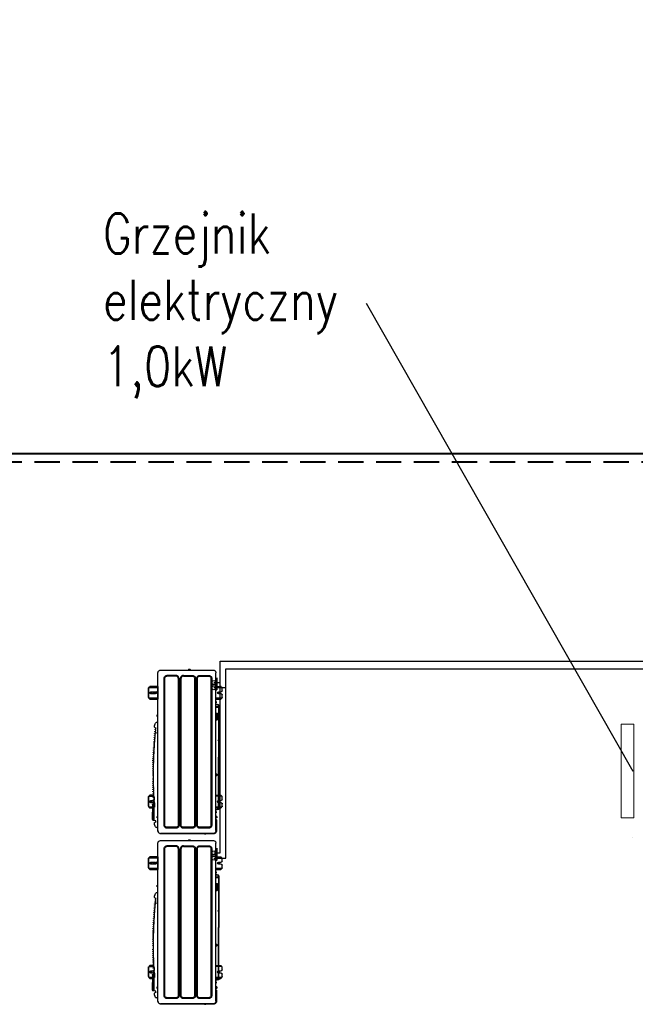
# Model space of a CAD drawing. Header units: millimetres. Extents: x 206445 to 335272, y 14092 to 100072.
# Tile 14 of 38: x 306982 to 310073, y 49284 to 54229. Entities that reach past the tile are written whole.
import ezdxf
from ezdxf import colors
from ezdxf.entities.mleader import LeaderData, LeaderLine
from ezdxf.lldxf.tags import DXFTag
from ezdxf.math import Vec2, Vec3

# ---------------------------------------------------------------- set-up
doc = ezdxf.new("R2010")
doc.units = ezdxf.units.MM
doc.linetypes.add('DASHED', pattern=[19.05, 12.7, -6.35])
for name, color, linetype, lineweight in [('__B_OPIS', 10, 'Continuous', 25), ('__OPIS', 10, 'Continuous', 20), ('IS - opis odnośnik 013', 230, 'Continuous', 13)]:
    doc.layers.add(name, color=color, linetype=linetype, lineweight=lineweight)
doc.layers.add('IS_Grafika', color=94, linetype='SOLID')
doc.layers.add('P', color=7, linetype='Continuous')
doc.layers.add('IS_Powrót', color=5, linetype='DASHED', lineweight=35, true_color=0x0000ff)
doc.layers.add('IS_Zasilanie', color=1, linetype='SOLID', lineweight=35, true_color=0xff0000)
doc.layers.add('IS_Tabelka_rozdzielacza', color=7, linetype='SOLID', true_color=0x000000)
doc.styles.get("Standard").update_dxf_attribs({"font": 'arial.ttf'})
doc.styles.add('STYL1', font='SIMPLEX.SHX', dxfattribs={"width": 0.8})
tags = doc.linetypes.add('SOLID', pattern=[10, 10, 0]).pattern_tags.tags
tags[6:7] = [DXFTag(74, 4), DXFTag(75, 0), DXFTag(340, '0'), DXFTag(46, 0.0), DXFTag(50, 0.0), DXFTag(44, 0.0), DXFTag(45, 0.0)]
tags[4:5] = [DXFTag(74, 4), DXFTag(75, 0), DXFTag(340, '0'), DXFTag(46, 0.0), DXFTag(50, 0.0), DXFTag(44, 0.0), DXFTag(45, 0.0)]

# ---------------------------------------------------------------- blocks, each defined once
blk = doc.blocks.new('_None')
blk = doc.blocks.new('jz.')
at = {"layer": 'P'}
for p, q in [((26283.16, 26886.92), (26283.08, 26886.77)), ((26283.27, 26887.04), (26283.16, 26886.92)), ((26283.54, 26887.11), (26283.27, 26887.04)), ((26283.54, 26887.11), (26284.94, 26887.11)), ((26287.19, 26887.11), (26288.63, 26887.11)), ((26288.63, 26887.11), (26288.9, 26887.04)), ((26288.9, 26887.04), (26289.01, 26886.92)), ((26289.01, 26886.92), (26289.09, 26886.77)), ((26343.15, 26886.92), (26343.07, 26886.77)), ((26343.26, 26887.03), (26343.15, 26886.92)), ((26343.53, 26887.11), (26343.26, 26887.03)), ((26343.53, 26887.11), (26344.93, 26887.11)), ((26347.18, 26887.11), (26348.62, 26887.11)), ((26348.62, 26887.11), (26348.89, 26887.03)), ((26348.89, 26887.03), (26349, 26886.92)), ((26349, 26886.92), (26349.08, 26886.77)), ((26268.35, 26882.71), (26268.27, 26882.33)), ((26268.27, 26882.33), (26268.27, 26882.18)), ((26268.27, 26882.18), (26268.27, 26878.16)), ((26268.5, 26883.02), (26268.35, 26882.71)), ((26268.69, 26883.32), (26268.5, 26883.02)), ((26268.66, 26882.6), (26268.58, 26882.33)), ((26268.66, 26882.6), (26268.58, 26882.33)), ((26268.58, 26882.33), (26268.58, 26882.18)), ((26268.58, 26882.33), (26268.58, 26882.18)), ((26268.58, 26882.18), (26268.58, 26877.48)), ((26268.77, 26882.87), (26268.66, 26882.6)), ((26268.77, 26882.87), (26268.66, 26882.6)), ((26268.92, 26883.55), (26268.69, 26883.32)), ((26268.92, 26883.13), (26268.77, 26882.87)), ((26268.92, 26883.13), (26268.77, 26882.87)), ((26269.23, 26883.74), (26268.92, 26883.55)), ((26269.11, 26883.32), (26268.92, 26883.13)), ((26269.11, 26883.32), (26268.92, 26883.13)), ((26269.34, 26883.48), (26269.11, 26883.32)), ((26269.34, 26883.48), (26269.11, 26883.32)), ((26269.53, 26883.9), (26269.23, 26883.74)), ((26269.61, 26883.59), (26269.34, 26883.48)), ((26269.61, 26883.59), (26269.34, 26883.48)), ((26269.88, 26883.97), (26269.53, 26883.9)), ((26269.92, 26883.67), (26269.61, 26883.59)), ((26269.92, 26883.67), (26269.61, 26883.59)), ((26270.07, 26883.97), (26269.88, 26883.97)), ((26270.07, 26883.67), (26269.92, 26883.67)), ((26270.07, 26883.67), (26269.92, 26883.67)), ((26275.08, 26883.97), (26270.07, 26883.97)), ((26270.07, 26883.67), (26357.05, 26883.67)), ((26275.99, 26883.97), (26275.08, 26883.97)), ((26275.99, 26883.97), (26276.36, 26883.67)), ((26277.99, 26883.78), (26277, 26883.78)), ((26277.99, 26883.71), (26277, 26883.71)), ((26277.03, 26883.67), (26277.26, 26883.67)), ((26277.07, 26884.09), (26277.3, 26884.13)), ((26277.07, 26884.09), (26277.07, 26883.82)), ((26277.84, 26884.13), (26277.15, 26884.13)), ((26277.26, 26883.67), (26277.72, 26883.67)), ((26277.49, 26883.67), (26277.26, 26883.67)), ((26277.49, 26884.09), (26277.3, 26884.13)), ((26277.68, 26884.13), (26277.49, 26884.09)), ((26277.49, 26884.09), (26277.49, 26883.82)), ((26277.72, 26883.67), (26277.49, 26883.67)), ((26277.91, 26884.09), (26277.68, 26884.13)), ((26277.76, 26883.67), (26277.95, 26883.67)), ((26277.76, 26883.67), (26277.95, 26883.67)), ((26277.91, 26884.09), (26277.91, 26883.82)), ((26280.06, 26883.71), (26279.87, 26883.67)), ((26279.9, 26883.71), (26279.87, 26883.67)), ((26280.59, 26883.71), (26279.9, 26883.71)), ((26280.25, 26883.67), (26280.06, 26883.71)), ((26280.48, 26883.71), (26280.29, 26883.67)), ((26280.63, 26883.67), (26280.48, 26883.71)), ((26280.59, 26883.71), (26280.63, 26883.67)), ((26281.7, 26885.01), (26281.36, 26883.67)), ((26281.93, 26884.93), (26281.62, 26883.67)), ((26281.82, 26885.22), (26281.7, 26885.01)), ((26281.93, 26884.93), (26281.7, 26885.01)), ((26282.05, 26885.27), (26281.82, 26885.22)), ((26281.93, 26884.93), (26282.05, 26885.01)), ((26282.31, 26885.27), (26282.05, 26885.27)), ((26282.05, 26885.01), (26282.05, 26885.27)), ((26282.31, 26885.01), (26282.05, 26885.01)), ((26282.31, 26885.27), (26310.55, 26885.27)), ((26282.31, 26885.27), (26282.31, 26885.01)), ((26282.31, 26885.01), (26282.81, 26885.01)), ((26282.7, 26886.54), (26282.58, 26886.31)), ((26282.58, 26885.27), (26282.58, 26886.31)), ((26282.58, 26883.67), (26282.58, 26885.01)), ((26282.66, 26883.67), (26282.66, 26884.82)), ((26282.89, 26886.62), (26282.7, 26886.54)), ((26282.81, 26885.01), (26310.55, 26885.01)), ((26282.89, 26886.62), (26283.08, 26886.62)), ((26282.96, 26883.67), (26282.96, 26884.82)), ((26283.08, 26886.77), (26283.08, 26885.27)), ((26283.08, 26885.01), (26283.08, 26883.67)), ((26286.71, 26885.2), (26285.41, 26885.2)), ((26285.45, 26886.6), (26285.45, 26885.2)), ((26286.06, 26885.85), (26286.06, 26884.55)), ((26286.68, 26885.2), (26286.68, 26886.6)), ((26289.09, 26886.77), (26289.09, 26885.27)), ((26289.28, 26886.62), (26289.09, 26886.62)), ((26289.09, 26885.01), (26289.09, 26883.67)), ((26289.28, 26886.62), (26289.47, 26886.54)), ((26289.47, 26886.54), (26289.58, 26886.31)), ((26289.58, 26885.27), (26289.58, 26886.31)), ((26289.58, 26883.67), (26289.58, 26885.01)), ((26301.25, 26883.78), (26300.26, 26883.78)), ((26301.25, 26883.71), (26300.26, 26883.71)), ((26300.3, 26883.67), (26300.53, 26883.67)), ((26300.33, 26884.09), (26300.56, 26884.13)), ((26300.33, 26884.09), (26300.33, 26883.82)), ((26301.1, 26884.13), (26300.41, 26884.13)), ((26300.53, 26883.67), (26300.99, 26883.67)), ((26300.76, 26883.67), (26300.53, 26883.67)), ((26300.76, 26884.09), (26300.56, 26884.13)), ((26300.95, 26884.13), (26300.76, 26884.09)), ((26300.76, 26884.09), (26300.76, 26883.82)), ((26300.99, 26883.67), (26300.76, 26883.67)), ((26301.18, 26884.09), (26300.95, 26884.13)), ((26301.02, 26883.67), (26301.21, 26883.67)), ((26301.02, 26883.67), (26301.21, 26883.67)), ((26301.18, 26884.09), (26301.18, 26883.82)), ((26338.79, 26885.27), (26310.55, 26885.27)), ((26310.55, 26885.27), (26310.55, 26885.01)), ((26338.79, 26885.27), (26310.55, 26885.27)), ((26338.82, 26885.27), (26310.55, 26885.27)), ((26338.79, 26885), (26310.55, 26885.01)), ((26338.79, 26885), (26310.55, 26885.01)), ((26338.82, 26885), (26310.55, 26885.01)), ((26331.25, 26884.47), (26331.09, 26884.28)), ((26331.09, 26883.9), (26331.09, 26884.28)), ((26331.09, 26883.9), (26332.17, 26883.9)), ((26331.09, 26883.67), (26331.09, 26883.9)), ((26331.09, 26883.9), (26332.17, 26883.9)), ((26331.4, 26884.51), (26331.25, 26884.47)), ((26334.54, 26884.51), (26331.4, 26884.51)), ((26333.77, 26884.2), (26332.17, 26884.2)), ((26333.77, 26884.13), (26332.17, 26884.13)), ((26332.17, 26884.13), (26332.17, 26883.9)), ((26332.17, 26883.9), (26332.17, 26883.67)), ((26333.77, 26884.13), (26333.77, 26883.9)), ((26333.77, 26883.9), (26333.77, 26883.67)), ((26333.77, 26883.9), (26334.35, 26883.9)), ((26333.77, 26883.9), (26334.84, 26883.9)), ((26334.54, 26884.51), (26334.69, 26884.47)), ((26334.69, 26884.47), (26334.84, 26884.28)), ((26334.84, 26883.9), (26334.84, 26884.28)), ((26334.84, 26883.67), (26334.84, 26883.9)), ((26338.17, 26883.67), (26338.17, 26884.82)), ((26338.48, 26883.67), (26338.48, 26884.82)), ((26338.82, 26885.27), (26338.82, 26885)), ((26338.82, 26885.27), (26339.09, 26885.27)), ((26338.82, 26885), (26339.09, 26885)), ((26339.09, 26885.27), (26339.31, 26885.21)), ((26339.09, 26885), (26339.09, 26885.27)), ((26339.21, 26884.93), (26339.09, 26885)), ((26339.21, 26884.93), (26339.43, 26885)), ((26339.21, 26884.93), (26339.51, 26883.67)), ((26339.31, 26885.21), (26339.43, 26885)), ((26339.43, 26885), (26339.78, 26883.67)), ((26340.66, 26883.71), (26340.47, 26883.67)), ((26340.51, 26883.71), (26340.47, 26883.67)), ((26341.2, 26883.71), (26340.51, 26883.71)), ((26340.85, 26883.67), (26340.66, 26883.71)), ((26341.04, 26883.71), (26340.85, 26883.67)), ((26341.23, 26883.67), (26341.04, 26883.71)), ((26341.2, 26883.71), (26341.23, 26883.67)), ((26342.69, 26886.54), (26342.57, 26886.31)), ((26342.57, 26883.67), (26342.57, 26886.31)), ((26342.88, 26886.61), (26342.69, 26886.54)), ((26342.88, 26886.61), (26343.07, 26886.61)), ((26343.07, 26886.77), (26343.07, 26883.67)), ((26346.7, 26885.2), (26345.37, 26885.2)), ((26345.44, 26886.6), (26345.44, 26885.2)), ((26346.05, 26885.85), (26346.05, 26884.55)), ((26346.67, 26885.2), (26346.67, 26886.6)), ((26347.6, 26883.97), (26347.29, 26883.67)), ((26347.6, 26883.97), (26347.75, 26884.05)), ((26349.2, 26884.05), (26347.75, 26884.05)), ((26349.34, 26883.78), (26348.35, 26883.78)), ((26349.34, 26883.71), (26348.35, 26883.71)), ((26348.39, 26883.67), (26348.62, 26883.67)), ((26348.43, 26884.09), (26348.66, 26884.13)), ((26348.43, 26884.09), (26348.43, 26883.82)), ((26349.19, 26884.13), (26348.5, 26884.13)), ((26348.62, 26883.67), (26349.08, 26883.67)), ((26348.85, 26883.67), (26348.62, 26883.67)), ((26348.85, 26884.09), (26348.66, 26884.13)), ((26349.04, 26884.13), (26348.85, 26884.09)), ((26348.85, 26884.09), (26348.85, 26883.82)), ((26349.08, 26883.67), (26348.85, 26883.67)), ((26349.27, 26884.09), (26349.04, 26884.13)), ((26349.08, 26886.77), (26349.08, 26884.13)), ((26349.27, 26886.61), (26349.08, 26886.61)), ((26349.11, 26883.67), (26349.31, 26883.67)), ((26349.11, 26883.67), (26349.31, 26883.67)), ((26349.2, 26884.16), (26349.2, 26883.9)), ((26349.27, 26886.61), (26349.46, 26886.54)), ((26349.27, 26884.09), (26349.27, 26883.82)), ((26349.46, 26886.54), (26349.57, 26886.31)), ((26349.57, 26883.67), (26349.57, 26886.31)), ((26349.62, 26884.16), (26349.62, 26883.9)), ((26349.97, 26884.24), (26354.28, 26884.24)), ((26350.04, 26884.2), (26354.2, 26884.2)), ((26350.04, 26884.16), (26350.04, 26883.9)), ((26353.83, 26884.05), (26350.04, 26884.05)), ((26350.12, 26883.9), (26354.13, 26883.9)), ((26350.12, 26883.82), (26354.13, 26883.82)), ((26350.22, 26883.78), (26354.03, 26883.78)), ((26353.99, 26883.97), (26353.83, 26884.05)), ((26353.99, 26883.97), (26354.29, 26883.67)), ((26357.2, 26883.67), (26357.05, 26883.67)), ((26357.2, 26883.67), (26357.05, 26883.67)), ((26357.47, 26883.59), (26357.2, 26883.67)), ((26357.47, 26883.59), (26357.2, 26883.67)), ((26357.47, 26883.59), (26357.2, 26883.67)), ((26357.74, 26883.48), (26357.47, 26883.59)), ((26357.74, 26883.48), (26357.47, 26883.59)), ((26357.74, 26883.48), (26357.47, 26883.59)), ((26358, 26883.32), (26357.74, 26883.48)), ((26358, 26883.32), (26357.74, 26883.48)), ((26358, 26883.32), (26357.74, 26883.48)), ((26358.19, 26883.13), (26358, 26883.32)), ((26358.19, 26883.13), (26358, 26883.32)), ((26358.19, 26883.13), (26358, 26883.32)), ((26358.35, 26882.86), (26358.19, 26883.13)), ((26358.35, 26882.86), (26358.19, 26883.13)), ((26358.35, 26882.86), (26358.19, 26883.13)), ((26358.46, 26882.59), (26358.35, 26882.86)), ((26358.46, 26882.59), (26358.35, 26882.86)), ((26358.46, 26882.59), (26358.35, 26882.86)), ((26358.54, 26882.33), (26358.46, 26882.59)), ((26358.54, 26882.33), (26358.46, 26882.59)), ((26358.54, 26882.33), (26358.46, 26882.59)), ((26358.54, 26853.18), (26358.54, 26882.33)), ((26268.27, 26877.25), (26268.27, 26878.16)), ((26268.27, 26877.25), (26268.58, 26876.89)), ((26268.49, 26853.18), (26268.49, 26876.99)), ((26268.58, 26877.48), (26268.58, 26876.98)), ((26268.58, 26876.98), (26268.58, 26853.18)), ((26271.52, 26880.15), (26271.45, 26879.85)), ((26271.45, 26879.85), (26271.45, 26879.65)), ((26271.45, 26879.65), (26271.45, 26874.68)), ((26271.64, 26880.46), (26271.52, 26880.15)), ((26271.83, 26880.69), (26271.64, 26880.46)), ((26272.02, 26880.92), (26271.83, 26880.69)), ((26271.95, 26880), (26271.91, 26879.77)), ((26271.91, 26879.77), (26271.91, 26874.68)), ((26272.1, 26880.34), (26271.95, 26880)), ((26272.29, 26881.11), (26272.02, 26880.92)), ((26272.4, 26880.65), (26272.1, 26880.34)), ((26272.6, 26881.23), (26272.29, 26881.11)), ((26272.71, 26880.8), (26272.4, 26880.65)), ((26272.9, 26881.3), (26272.6, 26881.23)), ((26273.05, 26880.84), (26272.71, 26880.8)), ((26273.05, 26881.3), (26272.9, 26881.3)), ((26354.02, 26881.3), (26273.05, 26881.3)), ((26354.14, 26880.84), (26273.05, 26880.84)), ((26354.22, 26881.3), (26354.02, 26881.3)), ((26354.37, 26880.8), (26354.14, 26880.84)), ((26354.52, 26881.22), (26354.22, 26881.3)), ((26354.71, 26880.65), (26354.37, 26880.8)), ((26354.83, 26881.11), (26354.52, 26881.22)), ((26355.02, 26880.34), (26354.71, 26880.65)), ((26355.06, 26880.92), (26354.83, 26881.11)), ((26355.17, 26880), (26355.02, 26880.34)), ((26355.29, 26880.69), (26355.06, 26880.92)), ((26355.21, 26879.65), (26355.17, 26880)), ((26355.21, 26874.53), (26355.21, 26879.65)), ((26355.48, 26880.46), (26355.29, 26880.69)), ((26355.59, 26880.15), (26355.48, 26880.46)), ((26355.67, 26879.85), (26355.59, 26880.15)), ((26355.67, 26879.65), (26355.67, 26879.85)), ((26355.67, 26874.68), (26355.67, 26879.65)), ((26271.45, 26874.68), (26271.45, 26874.49)), ((26271.45, 26874.49), (26271.52, 26874.18)), ((26271.52, 26871.16), (26271.45, 26870.86)), ((26271.45, 26870.86), (26271.45, 26870.66)), ((26271.45, 26870.66), (26271.45, 26865.69)), ((26271.52, 26874.18), (26271.64, 26873.88)), ((26271.64, 26871.43), (26271.52, 26871.16)), ((26271.64, 26873.88), (26271.83, 26873.65)), ((26271.83, 26871.7), (26271.64, 26871.43)), ((26271.83, 26873.65), (26272.02, 26873.42)), ((26272.02, 26871.93), (26271.83, 26871.7)), ((26271.91, 26874.68), (26271.95, 26874.3)), ((26271.95, 26871.01), (26271.91, 26870.78)), ((26271.91, 26870.78), (26271.91, 26865.69)), ((26271.95, 26874.3), (26272.1, 26873.99)), ((26272.1, 26871.31), (26271.95, 26871.01)), ((26272.02, 26873.42), (26272.29, 26873.23)), ((26272.29, 26872.12), (26272.02, 26871.93)), ((26272.1, 26873.99), (26272.4, 26873.69)), ((26272.4, 26871.66), (26272.1, 26871.31)), ((26272.29, 26873.23), (26272.6, 26873.11)), ((26272.6, 26872.23), (26272.29, 26872.12)), ((26272.4, 26873.69), (26272.71, 26873.53)), ((26272.71, 26871.81), (26272.4, 26871.66)), ((26272.6, 26873.11), (26272.9, 26873.04)), ((26272.9, 26872.27), (26272.6, 26872.23)), ((26272.71, 26873.53), (26272.94, 26873.49)), ((26273.05, 26871.85), (26272.71, 26871.81)), ((26272.9, 26873.04), (26273.05, 26873.04)), ((26273.05, 26872.31), (26272.9, 26872.27)), ((26272.94, 26873.49), (26354.02, 26873.49)), ((26273.05, 26873.04), (26354.02, 26873.04)), ((26354.02, 26872.31), (26273.05, 26872.31)), ((26354.14, 26871.85), (26273.05, 26871.85)), ((26354.02, 26873.49), (26354.37, 26873.53)), ((26354.02, 26873.04), (26354.22, 26873.04)), ((26354.52, 26872.23), (26354.02, 26872.31)), ((26354.37, 26871.81), (26354.14, 26871.85)), ((26354.22, 26873.04), (26354.52, 26873.11)), ((26354.37, 26873.53), (26354.71, 26873.69)), ((26354.71, 26871.66), (26354.37, 26871.81)), ((26354.52, 26873.11), (26354.83, 26873.23)), ((26354.83, 26872.12), (26354.52, 26872.23)), ((26354.71, 26873.69), (26355.02, 26873.99)), ((26355.02, 26871.31), (26354.71, 26871.66)), ((26354.83, 26873.23), (26355.06, 26873.42)), ((26355.06, 26871.93), (26354.83, 26872.12)), ((26355.02, 26873.99), (26355.17, 26874.3)), ((26355.17, 26871.01), (26355.02, 26871.31)), ((26355.06, 26873.42), (26355.29, 26873.65)), ((26355.29, 26871.7), (26355.06, 26871.93)), ((26355.17, 26874.3), (26355.21, 26874.53)), ((26355.21, 26870.66), (26355.17, 26871.01)), ((26355.21, 26865.69), (26355.21, 26870.66)), ((26355.29, 26873.65), (26355.48, 26873.88)), ((26355.48, 26871.43), (26355.29, 26871.7)), ((26355.48, 26873.88), (26355.59, 26874.18)), ((26355.59, 26871.16), (26355.48, 26871.43)), ((26355.59, 26874.18), (26355.67, 26874.49)), ((26355.67, 26870.85), (26355.59, 26871.16)), ((26355.67, 26874.49), (26355.67, 26874.68)), ((26355.67, 26870.66), (26355.67, 26870.85)), ((26355.67, 26865.69), (26355.67, 26870.66)), ((26271.45, 26865.69), (26271.45, 26865.5)), ((26271.45, 26865.5), (26271.52, 26865.19)), ((26271.52, 26865.19), (26271.64, 26864.89)), ((26271.91, 26865.69), (26271.95, 26865.31)), ((26271.95, 26865.31), (26272.1, 26865)), ((26355.17, 26865.34), (26355.02, 26865.04)), ((26355.21, 26865.69), (26355.17, 26865.34)), ((26355.59, 26865.19), (26355.48, 26864.92)), ((26355.67, 26865.5), (26355.59, 26865.19)), ((26355.67, 26865.69), (26355.67, 26865.5)), ((26358.58, 26868.48), (26358.58, 26869.52)), ((26358.96, 26869.4), (26358.65, 26869.4)), ((26358.65, 26868.52), (26358.65, 26869.4)), ((26358.96, 26869.02), (26358.65, 26869.02)), ((26358.96, 26868.6), (26358.65, 26868.6)), ((26359, 26869.21), (26358.96, 26869.4)), ((26358.96, 26869.02), (26359, 26869.21)), ((26359, 26868.79), (26358.96, 26869.02)), ((26358.96, 26868.6), (26359, 26868.79)), ((26359, 26868.63), (26359, 26869.36)), ((26271.52, 26862.17), (26271.45, 26861.83)), ((26271.45, 26861.83), (26271.45, 26861.67)), ((26271.45, 26861.67), (26271.45, 26856.66)), ((26271.64, 26862.44), (26271.52, 26862.17)), ((26271.64, 26864.89), (26271.83, 26864.66)), ((26271.83, 26862.71), (26271.64, 26862.44)), ((26271.83, 26864.66), (26272.02, 26864.43)), ((26272.02, 26862.94), (26271.83, 26862.71)), ((26271.95, 26862.02), (26271.91, 26861.79)), ((26271.91, 26861.79), (26271.91, 26856.66)), ((26272.1, 26862.32), (26271.95, 26862.02)), ((26272.02, 26864.43), (26272.29, 26864.24)), ((26272.29, 26863.09), (26272.02, 26862.94)), ((26272.1, 26865), (26272.4, 26864.7)), ((26272.4, 26862.67), (26272.1, 26862.32)), ((26272.29, 26864.24), (26272.6, 26864.12)), ((26272.6, 26863.24), (26272.29, 26863.09)), ((26272.4, 26864.7), (26272.71, 26864.54)), ((26272.71, 26862.78), (26272.4, 26862.67)), ((26272.6, 26864.12), (26272.9, 26864.05)), ((26272.9, 26863.28), (26272.6, 26863.24)), ((26272.71, 26864.54), (26272.94, 26864.5)), ((26273.05, 26862.86), (26272.71, 26862.78)), ((26272.9, 26864.05), (26273.05, 26864.05)), ((26273.05, 26863.28), (26272.9, 26863.28)), ((26272.94, 26864.5), (26354.14, 26864.5)), ((26273.05, 26864.05), (26354.04, 26864.05)), ((26354.21, 26863.28), (26273.05, 26863.28)), ((26354.06, 26862.86), (26273.05, 26862.86)), ((26354.52, 26864.12), (26354.04, 26864.05)), ((26354.06, 26862.86), (26354.4, 26862.78)), ((26354.37, 26864.54), (26354.14, 26864.5)), ((26354.21, 26863.28), (26354.52, 26863.24)), ((26354.71, 26864.69), (26354.37, 26864.54)), ((26354.4, 26862.78), (26354.71, 26862.67)), ((26354.83, 26864.24), (26354.52, 26864.12)), ((26354.52, 26863.24), (26354.83, 26863.09)), ((26355.02, 26865.04), (26354.71, 26864.69)), ((26354.71, 26862.67), (26355.02, 26862.32)), ((26355.06, 26864.43), (26354.83, 26864.24)), ((26354.83, 26863.09), (26355.09, 26862.93)), ((26355.02, 26862.32), (26355.17, 26862.02)), ((26355.29, 26864.66), (26355.06, 26864.43)), ((26355.09, 26862.93), (26355.28, 26862.7)), ((26355.17, 26862.02), (26355.21, 26861.79)), ((26355.21, 26861.79), (26355.21, 26856.55)), ((26355.28, 26862.7), (26355.48, 26862.44)), ((26355.48, 26864.92), (26355.29, 26864.66)), ((26355.48, 26862.44), (26355.59, 26862.17)), ((26355.59, 26862.17), (26355.67, 26861.83)), ((26355.67, 26861.83), (26355.67, 26861.67)), ((26355.67, 26861.67), (26355.67, 26856.66)), ((26268.58, 26853.18), (26268.58, 26858.88)), ((26271.45, 26856.66), (26271.45, 26856.51)), ((26271.45, 26856.51), (26271.52, 26856.2)), ((26271.52, 26856.2), (26271.64, 26855.9)), ((26271.64, 26855.9), (26271.83, 26855.63)), ((26271.83, 26855.63), (26272.02, 26855.44)), ((26271.91, 26856.66), (26271.95, 26856.32)), ((26271.95, 26856.32), (26272.1, 26856.01)), ((26272.02, 26855.44), (26272.29, 26855.25)), ((26272.1, 26856.01), (26272.4, 26855.7)), ((26272.29, 26855.25), (26272.6, 26855.13)), ((26272.4, 26855.7), (26272.71, 26855.55)), ((26272.6, 26855.13), (26272.9, 26855.06)), ((26272.71, 26855.55), (26273.05, 26855.48)), ((26272.9, 26855.06), (26273.05, 26855.06)), ((26273.05, 26855.48), (26354.06, 26855.48)), ((26273.05, 26855.06), (26354.21, 26855.05)), ((26354.06, 26855.48), (26354.4, 26855.55)), ((26354.21, 26855.05), (26354.52, 26855.09)), ((26354.4, 26855.55), (26354.71, 26855.67)), ((26354.52, 26855.09), (26354.83, 26855.25)), ((26354.71, 26855.67), (26355.02, 26856.01)), ((26354.83, 26855.25), (26355.09, 26855.4)), ((26355.02, 26856.01), (26355.17, 26856.32)), ((26355.09, 26855.4), (26355.28, 26855.63)), ((26355.17, 26856.32), (26355.21, 26856.55)), ((26355.28, 26855.63), (26355.48, 26855.9)), ((26355.48, 26855.9), (26355.59, 26856.16)), ((26355.59, 26856.16), (26355.67, 26856.51)), ((26355.67, 26856.51), (26355.67, 26856.66)), ((26268.49, 26853.01), (26268.49, 26853.18)), ((26268.57, 26852.73), (26268.49, 26853.01)), ((26268.69, 26852.45), (26268.57, 26852.73)), ((26268.58, 26853.03), (26268.58, 26853.18)), ((26268.58, 26853.03), (26268.58, 26853.18)), ((26268.66, 26852.76), (26268.58, 26853.03)), ((26268.66, 26852.76), (26268.58, 26853.03)), ((26268.77, 26852.49), (26268.66, 26852.76)), ((26268.77, 26852.49), (26268.66, 26852.76)), ((26268.85, 26852.17), (26268.69, 26852.45)), ((26268.92, 26852.22), (26268.77, 26852.49)), ((26268.92, 26852.22), (26268.77, 26852.49)), ((26269.06, 26851.96), (26268.85, 26852.17)), ((26269.11, 26852.03), (26268.92, 26852.22)), ((26269.11, 26852.03), (26268.92, 26852.22)), ((26269.3, 26851.8), (26269.06, 26851.96)), ((26269.34, 26851.88), (26269.11, 26852.03)), ((26269.34, 26851.88), (26269.11, 26852.03)), ((26269.58, 26851.68), (26269.3, 26851.8)), ((26269.61, 26851.76), (26269.34, 26851.88)), ((26269.61, 26851.76), (26269.34, 26851.88)), ((26269.86, 26851.61), (26269.58, 26851.68)), ((26269.92, 26851.69), (26269.61, 26851.76)), ((26269.92, 26851.69), (26269.61, 26851.76)), ((26269.86, 26851.61), (26271.63, 26851.61)), ((26270.07, 26851.69), (26269.92, 26851.69)), ((26270.07, 26851.69), (26269.92, 26851.69)), ((26270.07, 26851.69), (26271.56, 26851.69)), ((26271.56, 26851.69), (26271.83, 26851.69)), ((26271.79, 26851.11), (26271.63, 26851.61)), ((26271.79, 26851.11), (26271.83, 26850.73)), ((26271.83, 26851.69), (26357.05, 26851.69)), ((26271.83, 26850.73), (26271.91, 26850.54)), ((26271.91, 26850.54), (26272.1, 26850.35)), ((26272.1, 26850.35), (26272.6, 26850.16)), ((26272.6, 26850.16), (26273.55, 26849.85)), ((26273.55, 26849.85), (26274.01, 26849.74)), ((26274.01, 26849.74), (26274.16, 26849.7)), ((26274.16, 26849.7), (26274.36, 26849.74)), ((26274.36, 26849.74), (26274.47, 26849.81)), ((26274.47, 26849.81), (26274.62, 26850)), ((26274.62, 26850), (26274.7, 26850.19)), ((26274.7, 26850.62), (26274.7, 26850.19)), ((26274.7, 26850.62), (26275.12, 26850.58)), ((26275.12, 26850.58), (26275.54, 26850.54)), ((26275.54, 26850.54), (26275.68, 26849.3)), ((26275.68, 26849.3), (26275.69, 26849.2)), ((26275.69, 26849.2), (26275.77, 26848.86)), ((26284.49, 26849.39), (26275.73, 26849.39)), ((26276.99, 26851.57), (26276.92, 26851.69)), ((26276.99, 26851.57), (26277.99, 26851.57)), ((26277.07, 26851.54), (26277.91, 26851.54)), ((26277.07, 26851.27), (26277.07, 26851.54)), ((26277.07, 26851.27), (26277.26, 26851.23)), ((26277.11, 26851.19), (26277.07, 26851.27)), ((26277.11, 26851.19), (26277.87, 26851.19)), ((26277.26, 26851.23), (26277.49, 26851.27)), ((26277.49, 26851.27), (26277.49, 26851.54)), ((26277.49, 26851.27), (26277.49, 26851.54)), ((26277.72, 26851.23), (26277.49, 26851.27)), ((26277.91, 26851.27), (26277.72, 26851.23)), ((26277.87, 26851.19), (26277.91, 26851.27)), ((26277.91, 26851.27), (26277.91, 26851.54)), ((26277.99, 26851.57), (26278.07, 26851.69)), ((26284.95, 26849.7), (26283.08, 26849.81)), ((26283.08, 26849.81), (26283.08, 26846.75)), ((26284.72, 26849.32), (26284.49, 26849.39)), ((26284.71, 26848.67), (26284.9, 26849.19)), ((26284.72, 26849.32), (26284.91, 26849.27)), ((26284.95, 26849.7), (26284.9, 26849.19)), ((26285.45, 26849.7), (26284.95, 26849.7)), ((26285.79, 26849.66), (26285.45, 26849.7)), ((26285.47, 26849.7), (26285.47, 26847.82)), ((26285.79, 26849.66), (26285.83, 26849.24)), ((26286.1, 26849.66), (26285.79, 26849.66)), ((26285.83, 26849.24), (26286.06, 26849.24)), ((26286.06, 26849.24), (26286.1, 26849.66)), ((26286.1, 26849.66), (26286.37, 26849.62)), ((26286.37, 26849.62), (26286.68, 26849.62)), ((26286.68, 26849.62), (26286.94, 26849.62)), ((26286.7, 26847.82), (26286.7, 26849.62)), ((26286.98, 26849.16), (26286.94, 26849.62)), ((26287.25, 26849.58), (26286.94, 26849.62)), ((26286.98, 26849.16), (26287.17, 26849.16)), ((26287.25, 26849.58), (26287.17, 26849.16)), ((26288.09, 26849.55), (26287.25, 26849.58)), ((26288.09, 26849.55), (26288.13, 26849.12)), ((26288.36, 26849.51), (26288.09, 26849.55)), ((26288.13, 26849.12), (26288.32, 26849.12)), ((26288.32, 26849.12), (26288.36, 26849.51)), ((26289.09, 26849.47), (26288.36, 26849.51)), ((26289.09, 26849.47), (26289.24, 26849.47)), ((26289.09, 26846.75), (26289.09, 26849.47)), ((26289.24, 26849.47), (26289.28, 26849.05)), ((26289.28, 26849.05), (26289.47, 26849.05)), ((26289.51, 26849.47), (26289.47, 26849.05)), ((26289.51, 26849.47), (26289.93, 26849.47)), ((26289.58, 26849.47), (26289.58, 26847.21)), ((26289.93, 26849.47), (26290.35, 26849.43)), ((26290.35, 26849.43), (26290.39, 26849.01)), ((26290.39, 26849.01), (26290.62, 26849.01)), ((26290.65, 26849.43), (26290.62, 26849.01)), ((26290.65, 26849.43), (26291.07, 26849.39)), ((26291.07, 26849.39), (26291.5, 26849.39)), ((26291.5, 26849.39), (26291.53, 26848.93)), ((26291.53, 26848.93), (26291.73, 26848.93)), ((26291.73, 26848.93), (26291.77, 26849.39)), ((26291.77, 26849.39), (26292.22, 26849.35)), ((26292.22, 26849.35), (26292.64, 26849.35)), ((26292.64, 26849.35), (26292.68, 26848.9)), ((26292.68, 26848.9), (26292.87, 26848.9)), ((26292.87, 26848.9), (26292.91, 26849.32)), ((26292.91, 26849.32), (26293.37, 26849.32)), ((26293.37, 26849.32), (26293.79, 26849.32)), ((26293.79, 26849.32), (26293.83, 26848.86)), ((26294.06, 26849.32), (26294.02, 26848.86)), ((26294.06, 26849.32), (26294.48, 26849.28)), ((26294.48, 26849.28), (26294.94, 26849.28)), ((26294.94, 26849.28), (26294.98, 26848.86)), ((26295.17, 26848.86), (26295.21, 26849.28)), ((26295.21, 26849.28), (26295.63, 26849.28)), ((26295.63, 26849.28), (26296.05, 26849.24)), ((26296.05, 26849.24), (26296.09, 26848.82)), ((26296.32, 26848.82), (26296.35, 26849.24)), ((26296.35, 26849.24), (26296.77, 26849.24)), ((26296.77, 26849.24), (26297.2, 26849.24)), ((26297.2, 26849.24), (26297.23, 26848.82)), ((26297.46, 26849.24), (26297.43, 26848.82)), ((26297.46, 26849.24), (26297.92, 26849.24)), ((26297.92, 26849.24), (26298.35, 26849.2)), ((26298.38, 26848.78), (26298.35, 26849.2)), ((26298.61, 26849.2), (26298.57, 26848.78)), ((26298.61, 26849.2), (26299.03, 26849.2)), ((26299.03, 26849.2), (26299.49, 26849.2)), ((26299.49, 26849.2), (26299.53, 26848.78)), ((26299.72, 26848.78), (26299.76, 26849.2)), ((26299.76, 26849.2), (26300.6, 26849.2)), ((26300.6, 26849.2), (26300.68, 26848.78)), ((26300.91, 26849.2), (26300.87, 26848.78)), ((26300.91, 26849.2), (26301.75, 26849.2)), ((26301.79, 26848.78), (26301.75, 26849.2)), ((26302.06, 26849.2), (26302.02, 26848.78)), ((26302.06, 26849.2), (26302.48, 26849.2)), ((26302.48, 26849.2), (26302.9, 26849.2)), ((26302.9, 26849.2), (26302.93, 26848.78)), ((26303.13, 26848.78), (26303.2, 26849.2)), ((26303.2, 26849.2), (26303.62, 26849.24)), ((26303.62, 26849.24), (26304.05, 26849.24)), ((26304.05, 26849.24), (26304.08, 26848.82)), ((26304.31, 26849.24), (26304.28, 26848.82)), ((26304.31, 26849.24), (26304.73, 26849.24)), ((26304.73, 26849.24), (26305.19, 26849.24)), ((26305.23, 26848.82), (26305.19, 26849.24)), ((26305.46, 26849.24), (26305.42, 26848.82)), ((26305.46, 26849.24), (26305.88, 26849.28)), ((26305.88, 26849.28), (26306.3, 26849.28)), ((26306.34, 26848.86), (26306.3, 26849.28)), ((26306.61, 26849.28), (26306.57, 26848.86)), ((26306.61, 26849.28), (26307.03, 26849.28)), ((26307.03, 26849.28), (26307.45, 26849.32)), ((26307.45, 26849.32), (26307.49, 26848.86)), ((26307.72, 26849.32), (26307.68, 26848.86)), ((26307.72, 26849.32), (26308.18, 26849.32)), ((26308.18, 26849.32), (26308.6, 26849.32)), ((26308.64, 26848.9), (26308.6, 26849.32)), ((26308.64, 26848.9), (26308.83, 26848.9)), ((26308.86, 26849.35), (26308.83, 26848.9)), ((26308.86, 26849.35), (26309.32, 26849.35)), ((26309.32, 26849.35), (26309.75, 26849.35)), ((26309.78, 26848.93), (26309.75, 26849.35)), ((26309.78, 26848.93), (26309.98, 26848.93)), ((26310.01, 26849.39), (26309.98, 26848.93)), ((26310.01, 26849.39), (26310.43, 26849.39)), ((26310.43, 26849.39), (26310.89, 26849.43)), ((26310.89, 26849.43), (26310.93, 26849.01)), ((26310.93, 26849.01), (26311.12, 26849.01)), ((26311.16, 26849.43), (26311.12, 26849.01)), ((26311.16, 26849.43), (26311.58, 26849.47)), ((26311.58, 26849.47), (26312, 26849.47)), ((26312, 26849.47), (26312.04, 26849.05)), ((26312.04, 26849.05), (26312.27, 26849.05)), ((26312.31, 26849.47), (26312.27, 26849.05)), ((26312.31, 26849.47), (26312.73, 26849.51)), ((26312.73, 26849.51), (26313.15, 26849.55)), ((26313.19, 26849.12), (26313.15, 26849.55)), ((26313.19, 26849.12), (26313.38, 26849.12)), ((26313.42, 26849.55), (26313.38, 26849.12)), ((26313.42, 26849.55), (26313.88, 26849.58)), ((26313.88, 26849.58), (26314.3, 26849.58)), ((26314.3, 26849.58), (26314.34, 26849.16)), ((26314.34, 26849.16), (26314.53, 26849.16)), ((26314.53, 26849.16), (26314.57, 26849.62)), ((26314.57, 26849.62), (26314.99, 26849.62)), ((26314.99, 26849.62), (26315.45, 26849.66)), ((26315.48, 26849.24), (26315.45, 26849.66)), ((26315.48, 26849.24), (26315.68, 26849.24)), ((26315.71, 26849.7), (26315.68, 26849.24)), ((26315.71, 26849.7), (26316.14, 26849.7)), ((26316.14, 26849.7), (26316.59, 26849.74)), ((26316.59, 26849.74), (26316.63, 26849.32)), ((26316.63, 26849.32), (26316.82, 26849.32)), ((26316.82, 26849.32), (26316.86, 26849.74)), ((26316.86, 26849.74), (26317.28, 26849.77)), ((26317.28, 26849.77), (26317.7, 26849.81)), ((26317.7, 26849.81), (26317.74, 26849.39)), ((26317.74, 26849.39), (26317.97, 26849.39)), ((26318.01, 26849.81), (26317.97, 26849.39)), ((26318.01, 26849.81), (26318.43, 26849.85)), ((26318.43, 26849.85), (26318.85, 26849.89)), ((26318.85, 26849.89), (26318.89, 26849.47)), ((26318.89, 26849.47), (26319.08, 26849.47)), ((26319.12, 26849.93), (26319.08, 26849.47)), ((26319.12, 26849.93), (26319.58, 26849.97)), ((26319.58, 26849.97), (26320, 26849.97)), ((26320.04, 26849.55), (26320, 26849.97)), ((26320.04, 26849.55), (26320.23, 26849.55)), ((26320.23, 26849.55), (26320.27, 26850)), ((26320.27, 26850), (26320.69, 26850.04)), ((26320.69, 26850.04), (26321.15, 26850.08)), ((26321.15, 26850.08), (26321.19, 26849.66)), ((26321.19, 26849.66), (26321.38, 26849.66)), ((26321.38, 26849.66), (26321.42, 26850.12)), ((26321.42, 26850.12), (26321.84, 26850.12)), ((26321.84, 26850.12), (26322.26, 26850.19)), ((26322.3, 26849.77), (26322.26, 26850.19)), ((26322.3, 26849.77), (26322.52, 26849.77)), ((26322.56, 26850.19), (26322.52, 26849.77)), ((26322.56, 26850.19), (26322.98, 26850.23)), ((26322.98, 26850.23), (26323.4, 26850.27)), ((26323.44, 26849.85), (26323.4, 26850.27)), ((26323.52, 26851.57), (26323.44, 26851.69)), ((26323.44, 26849.85), (26323.63, 26849.85)), ((26323.52, 26851.57), (26324.52, 26851.57)), ((26323.59, 26851.53), (26324.44, 26851.53)), ((26323.59, 26851.27), (26323.59, 26851.53)), ((26323.59, 26851.27), (26323.78, 26851.23)), ((26323.63, 26851.19), (26323.59, 26851.27)), ((26323.63, 26851.19), (26324.4, 26851.19)), ((26323.63, 26849.85), (26323.67, 26850.31)), ((26323.67, 26850.31), (26324.13, 26850.35)), ((26323.78, 26851.23), (26324.02, 26851.27)), ((26324.02, 26851.27), (26324.02, 26851.53)), ((26324.02, 26851.27), (26324.02, 26851.53)), ((26324.25, 26851.23), (26324.02, 26851.27)), ((26324.13, 26850.35), (26324.55, 26850.39)), ((26324.44, 26851.27), (26324.25, 26851.23)), ((26324.4, 26851.19), (26324.44, 26851.27)), ((26324.44, 26851.27), (26324.44, 26851.53)), ((26324.52, 26851.57), (26324.59, 26851.69)), ((26324.59, 26849.97), (26324.55, 26850.39)), ((26324.59, 26849.97), (26324.78, 26849.97)), ((26324.78, 26849.97), (26324.82, 26850.42)), ((26324.82, 26850.42), (26325.28, 26850.46)), ((26325.28, 26850.46), (26325.7, 26850.5)), ((26325.7, 26850.5), (26325.74, 26850.08)), ((26325.74, 26850.08), (26325.93, 26850.08)), ((26325.97, 26850.54), (26325.93, 26850.08)), ((26325.97, 26850.54), (26326.39, 26850.58)), ((26326.39, 26850.58), (26326.81, 26850.61)), ((26326.81, 26850.19), (26326.81, 26850.61)), ((26326.81, 26850.19), (26326.89, 26850)), ((26327.14, 26849.75), (26326.89, 26850)), ((26327.14, 26849.75), (26327.35, 26849.7)), ((26327.35, 26849.7), (26327.88, 26849.81)), ((26327.88, 26849.81), (26328.87, 26850.12)), ((26328.87, 26850.12), (26329.37, 26850.31)), ((26329.37, 26850.31), (26329.53, 26850.42)), ((26329.53, 26850.42), (26329.67, 26850.64)), ((26329.73, 26851.25), (26329.67, 26850.64)), ((26329.96, 26851.61), (26329.73, 26851.25)), ((26329.96, 26851.61), (26342.55, 26851.61)), ((26333.01, 26851.57), (26332.98, 26851.61)), ((26333.01, 26851.57), (26334.01, 26851.57)), ((26333.08, 26851.53), (26333.93, 26851.53)), ((26333.08, 26851.27), (26333.08, 26851.53)), ((26333.08, 26851.27), (26333.27, 26851.23)), ((26333.12, 26851.19), (26333.08, 26851.27)), ((26333.12, 26851.19), (26333.89, 26851.19)), ((26333.27, 26851.23), (26333.51, 26851.27)), ((26333.51, 26851.27), (26333.51, 26851.53)), ((26333.51, 26851.27), (26333.51, 26851.53)), ((26333.74, 26851.23), (26333.51, 26851.27)), ((26333.93, 26851.27), (26333.74, 26851.23)), ((26333.89, 26851.19), (26333.93, 26851.27)), ((26333.93, 26851.27), (26333.93, 26851.53)), ((26334.01, 26851.57), (26334.03, 26851.61)), ((26342.55, 26847.25), (26342.55, 26851.69)), ((26349.55, 26851.65), (26342.55, 26851.65)), ((26343.05, 26851.65), (26343.05, 26846.75)), ((26346.7, 26850.23), (26345.4, 26850.23)), ((26345.44, 26850.23), (26345.44, 26847.82)), ((26345.46, 26849.2), (26346.65, 26849.2)), ((26345.98, 26851.57), (26345.92, 26851.65)), ((26345.98, 26851.57), (26346.98, 26851.57)), ((26346.05, 26851.53), (26346.9, 26851.53)), ((26346.05, 26851.27), (26346.05, 26851.53)), ((26346.05, 26851.27), (26346.24, 26851.23)), ((26346.09, 26851.19), (26346.05, 26851.27)), ((26346.05, 26850.88), (26346.05, 26849.55)), ((26346.09, 26851.19), (26346.86, 26851.19)), ((26346.24, 26851.23), (26346.48, 26851.27)), ((26346.48, 26851.27), (26346.48, 26851.53)), ((26346.48, 26851.27), (26346.48, 26851.53)), ((26346.71, 26851.23), (26346.48, 26851.27)), ((26346.67, 26847.82), (26346.67, 26850.23)), ((26346.9, 26851.27), (26346.71, 26851.23)), ((26346.86, 26851.19), (26346.9, 26851.27)), ((26346.9, 26851.27), (26346.9, 26851.53)), ((26346.98, 26851.57), (26347.03, 26851.65)), ((26349.06, 26846.75), (26349.06, 26851.65)), ((26349.55, 26851.69), (26349.55, 26847.21)), ((26357.05, 26851.69), (26357.2, 26851.69)), ((26357.05, 26851.69), (26357.2, 26851.69)), ((26357.05, 26851.69), (26357.2, 26851.69)), ((26357.2, 26851.69), (26357.47, 26851.72)), ((26357.2, 26851.69), (26357.47, 26851.72)), ((26357.2, 26851.69), (26357.47, 26851.72)), ((26357.47, 26851.72), (26357.74, 26851.84)), ((26357.47, 26851.72), (26357.74, 26851.84)), ((26357.47, 26851.72), (26357.74, 26851.84)), ((26357.74, 26851.84), (26358, 26852.03)), ((26357.74, 26851.84), (26358, 26852.03)), ((26357.74, 26851.84), (26358, 26852.03)), ((26358, 26852.03), (26358.19, 26852.22)), ((26358, 26852.03), (26358.19, 26852.22)), ((26358, 26852.03), (26358.19, 26852.22)), ((26358.19, 26852.22), (26358.35, 26852.45)), ((26358.19, 26852.22), (26358.35, 26852.45)), ((26358.19, 26852.22), (26358.35, 26852.45)), ((26358.35, 26852.45), (26358.46, 26852.72)), ((26358.35, 26852.45), (26358.46, 26852.72)), ((26358.35, 26852.45), (26358.46, 26852.72)), ((26358.46, 26852.72), (26358.54, 26853.03)), ((26358.46, 26852.72), (26358.54, 26853.03)), ((26358.46, 26852.72), (26358.54, 26853.03)), ((26358.54, 26853.03), (26358.54, 26853.18)), ((26358.54, 26853.03), (26358.54, 26853.18)), ((26358.54, 26853.03), (26358.54, 26853.18)), ((26275.77, 26848.86), (26275.87, 26848.67)), ((26284.71, 26848.67), (26275.87, 26848.67)), ((26276.15, 26848.7), (26275.96, 26848.7)), ((26276.15, 26848.7), (26277.65, 26848.7)), ((26277.65, 26848.7), (26280.25, 26848.7)), ((26284.42, 26848.7), (26280.25, 26848.7)), ((26282.58, 26847.25), (26282.58, 26848.7)), ((26282.58, 26848.67), (26282.58, 26847.21)), ((26282.7, 26846.98), (26282.58, 26847.21)), ((26282.89, 26846.9), (26282.7, 26846.98)), ((26282.89, 26846.9), (26283.08, 26846.9)), ((26283.08, 26846.9), (26283.08, 26848.67)), ((26283.16, 26846.6), (26283.08, 26846.75)), ((26283.27, 26846.48), (26283.16, 26846.6)), ((26283.54, 26846.41), (26283.27, 26846.48)), ((26283.54, 26846.41), (26288.63, 26846.41)), ((26288.59, 26846.41), (26283.58, 26846.41)), ((26284.42, 26848.7), (26284.61, 26848.7)), ((26286.73, 26847.82), (26285.43, 26847.82)), ((26286.08, 26848.47), (26286.08, 26847.17)), ((26288.63, 26846.41), (26288.89, 26846.48)), ((26288.89, 26846.48), (26289.01, 26846.6)), ((26289.01, 26846.6), (26289.09, 26846.75)), ((26289.58, 26848.7), (26289.09, 26848.7)), ((26289.28, 26846.9), (26289.09, 26846.9)), ((26289.28, 26846.9), (26289.47, 26846.98)), ((26289.47, 26846.98), (26289.58, 26847.21)), ((26289.58, 26847.25), (26289.58, 26848.7)), ((26293.83, 26848.86), (26294.02, 26848.86)), ((26294.98, 26848.86), (26295.17, 26848.86)), ((26296.09, 26848.82), (26296.32, 26848.82)), ((26297.23, 26848.82), (26297.43, 26848.82)), ((26298.38, 26848.78), (26298.57, 26848.78)), ((26300.68, 26848.78), (26300.87, 26848.78)), ((26301.79, 26848.78), (26302.02, 26848.78)), ((26302.93, 26848.78), (26303.13, 26848.78)), ((26304.08, 26848.82), (26304.28, 26848.82)), ((26305.23, 26848.82), (26305.42, 26848.82)), ((26306.34, 26848.86), (26306.57, 26848.86)), ((26307.49, 26848.86), (26307.68, 26848.86)), ((26342.55, 26848.66), (26342.55, 26847.21)), ((26342.67, 26846.98), (26342.55, 26847.21)), ((26342.86, 26846.9), (26342.67, 26846.98)), ((26342.86, 26846.9), (26343.05, 26846.9)), ((26343.05, 26846.9), (26343.05, 26848.66)), ((26343.13, 26846.6), (26343.05, 26846.75)), ((26343.24, 26846.48), (26343.13, 26846.6)), ((26343.51, 26846.41), (26343.24, 26846.48)), ((26343.51, 26846.41), (26348.6, 26846.41)), ((26348.56, 26846.41), (26343.55, 26846.41)), ((26346.7, 26847.82), (26345.4, 26847.82)), ((26346.05, 26847.17), (26346.05, 26848.51)), ((26348.6, 26846.41), (26348.87, 26846.48)), ((26348.87, 26846.48), (26348.98, 26846.6)), ((26348.98, 26846.6), (26349.06, 26846.75)), ((26349.25, 26846.9), (26349.06, 26846.9)), ((26349.25, 26846.9), (26349.44, 26846.98)), ((26349.44, 26846.98), (26349.55, 26847.21)), ((26349.55, 26847.25), (26349.55, 26848.7))]:
    blk.add_line(p, q, dxfattribs=at)
for points in [[(26301.29, 26884.73), (26301.41, 26884.8), (26301.41, 26884.93), (26301.29, 26885), (26301.17, 26884.93), (26301.17, 26884.8)], [(26319.8, 26884.73), (26319.92, 26884.8), (26319.92, 26884.93), (26319.8, 26885), (26319.68, 26884.93), (26319.68, 26884.8)]]:
    blk.add_lwpolyline(points, close=True, dxfattribs=at)
for centre, radius, start, end in [((26284.94, 26886.6), 0.512, 359.9992, 89.9992), ((26287.19, 26886.6), 0.512, 89.9992, 179.9992), ((26344.93, 26886.6), 0.512, 359.9992, 89.9992), ((26347.18, 26886.6), 0.512, 89.9992, 179.9992), ((26282.81, 26884.82), 0.153, 359.9992, 179.9992), ((26282.81, 26884.52), 0.275, 56.2217, 123.7766), ((26286.06, 26885.2), 0.614, 179.9992, 359.9992), ((26338.32, 26884.82), 0.153, 359.9992, 179.9992), ((26338.32, 26884.52), 0.275, 56.2217, 123.7766), ((26346.05, 26885.2), 0.614, 179.9992, 359.9992), ((26346.05, 26850.23), 0.614, 359.9992, 179.9992), ((26286.08, 26847.82), 0.614, 179.9992, 359.9992), ((26346.05, 26847.82), 0.614, 179.9992, 359.9992)]:
    blk.add_arc(centre, radius, start, end, dxfattribs=at)

msp = doc.modelspace()

# ---------------------------------------------------------------- linework, layer by layer
at = {"layer": '__OPIS'}
msp.add_lwpolyline([(310002.5, 50690.9), (310065.1, 50690.9), (310065.1, 50221.1), (310002.5, 50221.1)], close=True, dxfattribs=at)
at = {"layer": 'IS_Grafika'}
msp.add_line((310060.1, 50123.6), (310060.1, 50123.6), dxfattribs=at)
at = {"layer": 'IS_Powrót', "lineweight": 40, "ltscale": 10}
msp.add_line((297722.1, 52008.8), (315404.6, 52008.8), dxfattribs=at)
at = {"layer": 'IS_Tabelka_rozdzielacza'}
for p, q in [((307988.8, 50044.1), (307988.8, 51006.9)), ((307988.8, 51006.9), (317234.6, 51006.9)), ((308017.7, 50017.8), (308017.7, 50969)), ((308017.7, 50969), (317208.9, 50969)), ((307956.3, 50899.8), (307988.8, 50899.8)), ((307956.3, 50874.1), (308017.7, 50874.1)), ((307956.8, 50044.1), (307988.8, 50044.1)), ((307956.3, 50017.8), (308017.7, 50017.8))]:
    msp.add_line(p, q, dxfattribs=at)
for centre in [(307956.3, 50899.8), (307956.3, 50873.5), (307956.3, 50044.1), (307956.3, 50017.8)]:
    msp.add_circle(centre, 10, dxfattribs=at)
at = {"layer": 'IS_Zasilanie', "lineweight": 40}
msp.add_line((297681.7, 52049.5), (315499.9, 52049.5), dxfattribs=at)

# ---------------------------------------------------------------- block references
at = {"xscale": -9.110945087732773, "yscale": 9.110945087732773, "zscale": 9.110945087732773, "rotation": 270}
for p in [(63031.8, -189189.2), (63031.8, -190044.9)]:
    msp.add_blockref('jz.', p, dxfattribs=at)

# ---------------------------------------------------------------- leaders
at = {"layer": '__B_OPIS'}
ml = msp.add_multileader_mtext('Standard', dxfattribs=at)
ml.set_content('{\\f@Arial Unicode MS|b0|i0|c238|p0;\\W1;Zbiornik buforowy Galmet SG(B) Skay 300L\\Pumożliwający odzysk ciepła z instalacji klimatyzacji}', color=256, style='STYL1')
ml.set_leader_properties(color=256)
ml.set_arrow_properties(name='NONE')
ml.build(insert=Vec2(0, 0))
ml.multileader.update_dxf_attribs({"has_text_frame": 1, "text_left_attachment_type": 6, "text_right_attachment_type": 6, "text_top_attachment_type": 0, "text_bottom_attachment_type": 0, "dogleg_length": 0.1, "arrow_head_size": 100})
ctx = ml.context
ctx.base_point, ctx.char_height, ctx.arrow_head_size, ctx.landing_gap_size, ctx.plane_origin = Vec3(303508.5, 59206.4, -7472.1), 200, 100, 100, Vec3(346380.1, 113825.7, -7472.1)
ctx.left_attachment, ctx.right_attachment, ctx.text_align_type, ctx.attachment_type = 6, 6, 2, 2
notes = []
notes.append((ctx, [(1, (1, 1, 0), (309959.9, 59206.4, -7472.1), (-1, 0), 0.1, [(1, [(316000.4, 49950.5, -7472.1), (316000.4, 49950.5, -7472.1)], 256, [])])]))
ctx.mtext.insert, ctx.mtext.alignment, ctx.mtext.line_spacing_factor, ctx.mtext.flow_direction = Vec3(309859.8, 59465, -7472.1), 3, 0.9, 5
ml = msp.add_multileader_mtext('Standard', dxfattribs=at)
ml.set_content('{\\f@Arial Unicode MS|b0|i0|c238|p0;\\W1;ZEWNĘTRZNE JEDNOSTKI \\PPOMPY CIEPŁA}', color=256, style='STYL1')
ml.set_leader_properties(color=256)
ml.set_arrow_properties(name='NONE')
ml.build(insert=Vec2(0, 0))
ml.multileader.update_dxf_attribs({"has_text_frame": 1, "text_left_attachment_type": 6, "text_right_attachment_type": 6, "text_top_attachment_type": 0, "text_bottom_attachment_type": 0, "dogleg_length": 0.1, "arrow_head_size": 100})
ctx = ml.context
ctx.base_point, ctx.char_height, ctx.arrow_head_size, ctx.landing_gap_size, ctx.plane_origin = Vec3(302241, 50518.5, -7472.1), 200, 100, 100, Vec3(338250.3, 113530, -7472.1)
ctx.left_attachment, ctx.right_attachment, ctx.text_align_type, ctx.attachment_type = 6, 6, 2, 2
notes.append((ctx, [(1, (1, 1, 0), (305996.4, 50518.5, -7472.1), (-1, 0), 0.1, [(1, [(307870.6, 49654.7, -7472.1), (307870.6, 49654.7, -7472.1)], 256, [])])]))
ctx.mtext.insert, ctx.mtext.alignment, ctx.mtext.line_spacing_factor, ctx.mtext.flow_direction = Vec3(305896.3, 50758.5, -7472.1), 3, 0.9, 5
at = {"layer": '__OPIS'}
ml = msp.add_multileader_mtext('Standard', dxfattribs=at)
ml.set_content('Grzejnik elektryczny 1,0kW', color=256, style='STYL1')
ml.set_leader_properties(color=256)
ml.build(insert=Vec2(0, 0))
ml.multileader.update_dxf_attribs({"has_text_frame": 1, "text_left_attachment_type": 2, "text_right_attachment_type": 2, "text_top_attachment_type": 0, "text_bottom_attachment_type": 0, "dogleg_length": 0.1, "arrow_head_size": 5})
ctx = ml.context
ctx.base_point, ctx.char_height, ctx.arrow_head_size, ctx.landing_gap_size, ctx.plane_origin = Vec3(307379.9, 52802.6), 200, 5, 20, Vec3(312996.6, 48465.6)
ctx.left_attachment, ctx.right_attachment = 2, 2
notes.append((ctx, [(0, (1, 1, 0), (308722.8, 52802.6), (-1, 0), 0.05, [(0, [(310065.1, 50448.4)], 256, [])])]))
ctx.mtext.insert, ctx.mtext.width, ctx.mtext.flow_direction = Vec3(307399.9, 53255), 2043.653, 5
at = {"layer": 'IS - opis odnośnik 013'}
ml = msp.add_multileader_mtext('Standard', dxfattribs=at)
ml.set_content('JEDNOSTKA WEWNĘTRZNA\\PPOMPY CIEPŁA \\PNa potrzeby co\\P17,8kW\\P8,6kPa\\P845kg/h', color=256)
ml.set_leader_properties()
ml.build(insert=Vec2(0, 0))
ml.multileader.update_dxf_attribs({"has_text_frame": 1, "text_left_attachment_type": 2, "text_right_attachment_type": 2, "text_top_attachment_type": 0, "text_bottom_attachment_type": 0, "arrow_head_size": 20})
ctx = ml.context
ctx.base_point, ctx.char_height, ctx.arrow_head_size, ctx.landing_gap_size, ctx.plane_origin = Vec3(306172.1, 60681.4), 200, 20, 5, Vec3(304134.2, 58611.4)
ctx.left_attachment, ctx.right_attachment, ctx.text_align_type = 2, 2, 2
notes.append((ctx, [(0, (1, 1, 0), (309967.8, 60681.4), (-1, 0), 5.29, [(0, [(316939.8, 50634.2)], 256, [])])]))
ctx.mtext.insert, ctx.mtext.alignment, ctx.mtext.flow_direction = Vec3(309957.5, 61650.2), 3, 5
for ctx, leaders in notes:
    for number, flags, end, landing, length, lines in leaders:
        leader = LeaderData()
        leader.index, (leader.has_last_leader_line, leader.has_dogleg_vector, leader.attachment_direction) = number, flags
        leader.last_leader_point, leader.dogleg_vector, leader.dogleg_length = Vec3(end), Vec3(landing), length
        for number, points, colour, breaks in lines:
            line = LeaderLine()
            line.index, line.vertices, line.color, line.breaks = number, Vec3.list(points), colors.encode_raw_color(colour), breaks
            leader.lines.append(line)
        ctx.leaders.append(leader)

doc.saveas('drawing.dxf')
